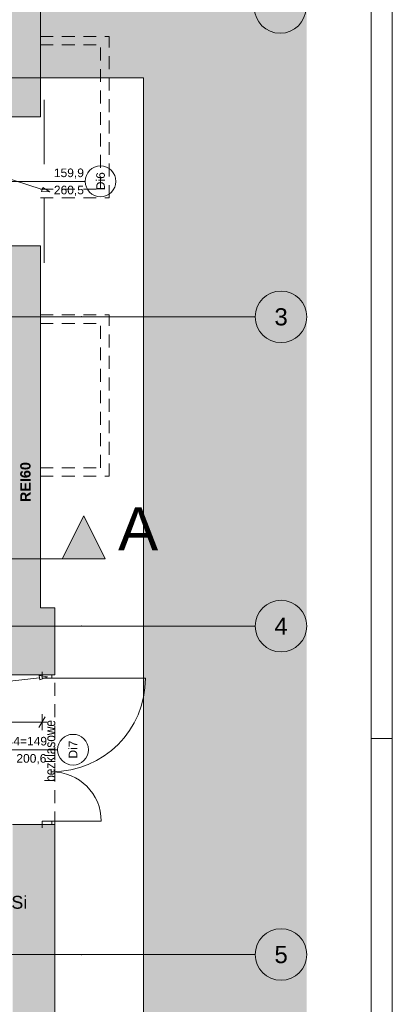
# Paper-space layout 'A-30 RZUT - PIĘTRO 0' of a CAD drawing. Header units: millimetres. Extents: x 0 to 800, y 0 to 700.
# Tile 25 of 26: x 713 to 800, y 235 to 464. Entities that reach past the tile are written whole.
import ezdxf
from ezdxf.xclip import XClip

# ---------------------------------------------------------------- set-up
doc = ezdxf.new("R2010")
doc.units = ezdxf.units.MM
doc.header["$MEASUREMENT"] = 0
doc.header["$XCLIPFRAME"] = 0
for name, pattern in [('ACAD_ISO03W100', [300, 120, -180]), ('DASHDOTX2', [1000, 500, -250, 0, -250]), ('Przer. długie kreski', [2.5, 1.5, -1]), ('PRZERYWANA_DU_A', [550, 350, -200])]:
    doc.linetypes.add(name, pattern=pattern)
for name, color, linetype, lineweight in [('A_Arkusz_Nr_pióra__1', 7, 'Continuous', 20), ('A_linie przekroju_Nr_pióra__1', 7, 'Continuous', 20), ('A_strefy_Nr_pióra__2', 8, 'Continuous', 13), ('A_wymiary_Nr_pióra__1', 7, 'Continuous', 20), ('A_wymiary_Nr_pióra__2', 8, 'Continuous', 13), ('A_ściany_Nr_pióra__1', 7, 'Continuous', 20), ('Drzwi Archicad_Nr_pióra__1', 7, 'Continuous', 20), ('Znaczniki drzwi Archicada_Nr_pióra__3', 252, 'Continuous', 13)]:
    doc.layers.add(name, color=color, linetype=linetype, lineweight=lineweight)
for name, color, linetype, lineweight, true_color in [('A_Arkusz_Nr_pióra__237', 7, 'Continuous', 5, 0x343434), ('A_opis ścian_Nr_pióra__19', 7, 'Continuous', 5, 0x191919), ('A_opis_Nr_pióra__255', 7, 'Continuous', 15, 0x242424), ('A_osie_Nr_pióra__16', 7, 'Continuous', 5, 0x0f0f0f), ('A_osie_Nr_pióra__76', 7, 'Continuous', 5, 0x2d2d2d), ('A_ppoż proj_Nr_pióra__8', 7, 'Continuous', 13, 0x4c4c4c), ('A_ppoż_Nr_pióra__8', 7, 'Continuous', 13, 0x4c4c4c), ('A_ściany_Nr_pióra__10', 7, 'Continuous', 13, 0x4b4b4b)]:
    doc.layers.add(name, color=color, linetype=linetype, lineweight=lineweight, true_color=true_color)
for name, color, linetype in [('A_linie przekroju', 7, 'Continuous'), ('A_strefy', 7, 'Continuous'), ('A_ściany', 7, 'Continuous')]:
    doc.layers.add(name, color=color, linetype=linetype)
doc.styles.add('STYL_AUTOMATYCZNY_1', font='arial.ttf')
doc.styles.add('STYL_AUTOMATYCZNY_2', font='ARIALN.TTF')
doc.styles.add('STYL_AUTOMATYCZNY_3', font='arial.ttf')

# ---------------------------------------------------------------- blocks, each defined once
blk = doc.blocks.new('Rysunek_2_2', base_point=(-3499.63, -495.02))
at = {"layer": 'A_linie przekroju', "linetype": 'Continuous', "lineweight": 0, "true_color": 0x000000}
blk.add_hatch(color=18, dxfattribs=at).paths.add_polyline_path([(733.19, 338.79), (728.19, 348.79), (723.19, 338.79)])
at = {"layer": 'A_strefy', "linetype": 'Continuous', "lineweight": 0, "true_color": 0x484848}
blk.add_hatch(color=251, dxfattribs=at).paths.add_polyline_path([(780.1, 680.75), (549.97, 680.75), (549.97, 450.75), (742.1, 450.75), (742.1, 123.13), (549.97, 123.13), (549.97, 110.55), (780.1, 110.55)])
at = {"layer": 'A_ściany', "linetype": 'Continuous', "lineweight": 0, "true_color": 0x000000}
for points in [[(708.06, 573.25), (708.06, 441.67), (718.1, 441.67), (718.1, 582.75)], [(708.06, 327.37), (718.1, 327.37), (718.1, 411.67), (708.06, 411.67)], [(703.84, 311.77), (718.48, 311.77), (721.48, 327.37), (703.84, 327.37)], [(721.48, 327.37), (718.48, 311.77), (721.48, 311.77)], [(718.48, 276.93), (711.64, 276.93), (711.64, 192.43), (721.48, 192.43), (721.48, 276.93)]]:
    blk.add_hatch(color=18, dxfattribs=at).paths.add_polyline_path(points)
at = {"layer": 'A_linie przekroju_Nr_pióra__1', "color": 7, "linetype": 'ACAD_ISO03W100', "lineweight": 20, "ltscale": 2}
blk.add_line((549.97, 338.79), (723.19, 338.79), dxfattribs=at)
at = {"layer": 'A_linie przekroju_Nr_pióra__1', "color": 7, "linetype": 'Continuous', "lineweight": 20, "ltscale": 2, "flags": 128}
blk.add_lwpolyline([(733.19, 338.79), (723.19, 338.79), (728.19, 348.79)], close=True, dxfattribs=at)
at = {"layer": 'A_opis_Nr_pióra__255', "color": 250, "linetype": 'Continuous', "lineweight": 15, "ltscale": 2, "true_color": 0x242424}
for p, q in [((718.51, 424.8), (707.02, 428.49)), ((718.36, 424.32), (718.67, 425.27)), ((720.29, 424.23), (718.36, 424.32)), ((720.29, 424.23), (718.67, 425.27)), ((717.91, 311.09), (702.13, 309.28)), ((717.97, 310.59), (717.85, 311.59)), ((719.76, 311.3), (717.85, 311.59)), ((719.76, 311.3), (717.97, 310.59))]:
    blk.add_line(p, q, dxfattribs=at)
at = {"layer": 'A_osie_Nr_pióra__16', "color": 250, "linetype": 'DASHDOTX2', "lineweight": 5, "ltscale": 2, "true_color": 0x0f0f0f}
for p, q in [((727.6, 395.13), (549.97, 395.13)), ((727.6, 395.13), (768.1, 395.13)), ((727.6, 323.13), (549.97, 323.13)), ((727.6, 323.13), (768.1, 323.13)), ((727.6, 246.67), (549.97, 246.67)), ((727.6, 246.67), (768.1, 246.67))]:
    blk.add_line(p, q, dxfattribs=at)
for p in [(727.6, 395.13), (727.6, 395.13), (727.6, 323.13), (727.6, 323.13), (727.6, 246.67), (727.6, 246.67)]:
    blk.add_point(p, dxfattribs=at)
at = {"layer": 'A_osie_Nr_pióra__76', "color": 250, "linetype": 'Continuous', "lineweight": 5, "ltscale": 2, "true_color": 0x2d2d2d}
for centre in [(773.9, 467.13), (774.1, 395.13), (774.1, 323.13), (774.1, 246.67)]:
    blk.add_circle(centre, 6, dxfattribs=at)
at = {"layer": 'A_strefy_Nr_pióra__2', "color": 8, "linetype": 'PRZERYWANA_DU_A', "lineweight": 13, "ltscale": 2, "flags": 128}
blk.add_lwpolyline([(549.97, 123.13), (742.1, 123.13), (742.1, 450.75), (549.97, 450.75)], dxfattribs=at)
at = {"layer": 'A_wymiary_Nr_pióra__1', "color": 7, "linetype": 'Continuous', "lineweight": 20, "ltscale": 2}
blk.add_line((717.76, 299.52), (719.2, 302.02), dxfattribs=at)
at = {"layer": 'A_wymiary_Nr_pióra__2', "color": 8, "linetype": 'Continuous', "lineweight": 13, "ltscale": 2}
for p, q in [((718.48, 298.89), (718.48, 302.64)), ((703.84, 300.77), (718.48, 300.77)), ((718.48, 300.77), (719.7, 300.77))]:
    blk.add_line(p, q, dxfattribs=at)
at = {"layer": 'A_ściany_Nr_pióra__1', "color": 7, "linetype": 'Continuous', "lineweight": 20, "ltscale": 2}
for p, q in [((718.1, 441.67), (708.06, 441.67)), ((718.1, 411.67), (708.06, 411.67)), ((718.48, 311.77), (718.48, 312.51)), ((718.48, 311.77), (720.78, 311.77)), ((720.78, 311.77), (721.48, 311.77)), ((721.48, 311.77), (721.48, 312.51)), ((718.48, 276.93), (718.48, 276.19)), ((718.48, 276.93), (720.78, 276.93)), ((720.78, 276.93), (721.48, 276.93)), ((721.48, 276.93), (721.48, 276.19))]:
    blk.add_line(p, q, dxfattribs=at)
at = {"layer": 'A_ściany_Nr_pióra__1', "color": 7, "linetype": 'Continuous', "lineweight": 20, "ltscale": 2, "flags": 128}
for points in [[(718.1, 441.67), (718.1, 582.75)], [(718.1, 327.37), (718.1, 411.67)], [(721.48, 327.37), (718.1, 327.37)], [(721.48, 311.77), (721.48, 327.37)], [(703.84, 311.77), (718.48, 311.77)], [(718.48, 276.93), (711.64, 276.93)], [(721.48, 276.93), (718.48, 276.93)], [(721.48, 192.43), (721.48, 276.93)]]:
    blk.add_lwpolyline(points, dxfattribs=at)
at = {"layer": 'A_ściany_Nr_pióra__10', "color": 251, "linetype": 'Przer. długie kreski', "lineweight": 13, "ltscale": 2, "true_color": 0x4b4b4b}
for p, q in [((718.1, 460.41), (734.1, 460.41)), ((734.1, 422.81), (734.1, 460.41)), ((718.1, 458.41), (732.1, 458.41)), ((732.1, 424.81), (732.1, 458.41)), ((718.1, 424.81), (732.1, 424.81)), ((718.1, 422.81), (734.1, 422.81)), ((718.1, 395.61), (734.1, 395.61)), ((734.1, 358.01), (734.1, 395.61)), ((718.1, 393.61), (732.1, 393.61)), ((732.1, 360.01), (732.1, 393.61)), ((718.1, 360.01), (732.1, 360.01)), ((718.1, 358.01), (734.1, 358.01)), ((721.48, 276.93), (721.48, 311.77))]:
    blk.add_line(p, q, dxfattribs=at)
at = {"layer": 'Drzwi Archicad_Nr_pióra__1', "color": 7, "linetype": 'Continuous', "lineweight": 20, "ltscale": 2}
for p, q in [((719, 445.67), (719, 430.67)), ((718.1, 441.67), (708.06, 441.67)), ((718.1, 441.67), (708.06, 441.67)), ((719, 407.67), (719, 422.67)), ((718.1, 411.67), (708.06, 411.67)), ((718.1, 411.67), (708.06, 411.67)), ((718.48, 311.77), (718.48, 312.51)), ((718.48, 311.77), (718.48, 312.51)), ((718.48, 310.97), (718.48, 311.77)), ((718.48, 311.77), (720.78, 311.77)), ((718.48, 311.77), (720.78, 311.77)), ((718.48, 311.77), (720.78, 311.77)), ((720.78, 311.77), (720.78, 310.97)), ((720.78, 311.77), (721.48, 311.77)), ((720.78, 311.77), (721.48, 311.77)), ((721.48, 311.77), (721.48, 312.51)), ((721.48, 311.77), (721.48, 312.51)), ((720.78, 310.97), (718.48, 310.97)), ((720.78, 310.97), (742.54, 310.97)), ((718.48, 276.93), (718.48, 277.73)), ((718.48, 277.73), (720.78, 277.73)), ((720.78, 277.73), (720.78, 276.93)), ((720.78, 277.73), (732.26, 277.73)), ((720.78, 276.93), (718.48, 276.93)), ((718.48, 276.93), (720.78, 276.93)), ((718.48, 276.93), (720.78, 276.93)), ((718.48, 276.93), (718.48, 276.19)), ((718.48, 276.93), (718.48, 276.19)), ((720.78, 276.93), (721.48, 276.93)), ((720.78, 276.93), (721.48, 276.93)), ((721.48, 276.93), (721.48, 276.19)), ((721.48, 276.93), (721.48, 276.19))]:
    blk.add_line(p, q, dxfattribs=at)
for centre, radius, start, end in [((720.78, 310.97), 21.76, 270, 0), ((720.78, 277.73), 11.48, 0, 90)]:
    blk.add_arc(centre, radius, start, end, dxfattribs=at)
at = {"layer": 'Znaczniki drzwi Archicada_Nr_pióra__3', "color": 252, "linetype": 'Continuous', "lineweight": 13, "ltscale": 2}
for p, q in [((728.52, 426.67), (709.35, 426.67)), ((722.12, 294.35), (706.48, 294.35))]:
    blk.add_line(p, q, dxfattribs=at)
for centre, start, end in [((732.1, 426.67), 90, 270), ((732.1, 426.67), 270, 90), ((725.7, 294.35), 90, 270), ((725.7, 294.35), 270, 90)]:
    blk.add_arc(centre, 3.58, start, end, dxfattribs=at)
at = {"layer": 'A_linie przekroju_Nr_pióra__1', "color": 7, "linetype": 'Continuous', "lineweight": 20, "insert": (736.19, 340.79), "char_height": 10, "attachment_point": 7, "style": 'STYL_AUTOMATYCZNY_1'}
blk.add_mtext('\\A1;{\\pql;\\pt0;\\fArial|b0|i0|c238|p0;\\W1.000000;A}', dxfattribs=at)
at = {"layer": 'A_opis ścian_Nr_pióra__19', "color": 250, "linetype": 'Continuous', "lineweight": 5, "true_color": 0x191919, "insert": (713.2, 260.33), "char_height": 3, "attachment_point": 2, "style": 'STYL_AUTOMATYCZNY_1'}
blk.add_mtext('\\A1;{\\pqc;\\fArial|b0|i0|c238|p0;\\W1.000000;Si}', dxfattribs=at)
at = {"layer": 'A_osie_Nr_pióra__76', "color": 250, "linetype": 'Continuous', "lineweight": 5, "true_color": 0x2d2d2d, "char_height": 4, "attachment_point": 1, "style": 'STYL_AUTOMATYCZNY_1'}
for s, insert in [('\\A1;{\\pql;\\pt0;\\fArial|b0|i0|c238|p0;\\W1.000000;3}', (772.57, 397.13)), ('\\A1;{\\pql;\\pt0;\\fArial|b0|i0|c238|p0;\\W1.000000;4}', (772.57, 325.13)), ('\\A1;{\\pql;\\pt0;\\fArial|b0|i0|c238|p0;\\W1.000000;5}', (772.57, 248.67))]:
    blk.add_mtext(s, dxfattribs=dict(at, insert=insert))
at = {"layer": 'A_ppoż proj_Nr_pióra__8', "color": 251, "linetype": 'Continuous', "lineweight": 13, "true_color": 0x4c4c4c, "insert": (714.63, 356.65), "char_height": 2.4, "attachment_point": 5, "rotation": 90, "style": 'STYL_AUTOMATYCZNY_3'}
blk.add_mtext('\\A1;{\\pqc;\\fArial|b1|i0|c238|p0;\\W1.000000;REI60}', dxfattribs=at)
at = {"layer": 'A_ppoż_Nr_pióra__8', "color": 251, "linetype": 'Continuous', "lineweight": 13, "true_color": 0x4c4c4c, "insert": (720.39, 294.07), "char_height": 2.4, "attachment_point": 5, "rotation": 90, "style": 'STYL_AUTOMATYCZNY_2'}
blk.add_mtext('\\A1;{\\pqc;\\fArial Narrow|b0|i0|c238|p0;\\W1.000000;bezklasowe}', dxfattribs=at)
at = {"layer": 'Znaczniki drzwi Archicada_Nr_pióra__3', "color": 252, "linetype": 'Continuous', "lineweight": 13, "char_height": 2, "attachment_point": 7, "style": 'STYL_AUTOMATYCZNY_1'}
for s, insert in [('\\A1;{\\pql;\\pt2;\\fArial|b0|i0|c238|p0;\\W1.000000;159,9}', (721.24, 427.28)), ('\\A1;{\\pql;\\pt2;\\fArial|b0|i0|c238|p0;\\W1.000000;260,5}', (721.24, 423.28)), ('\\A1;{\\pql;\\pt2;\\fArial|b0|i0|c238|p0;\\W1.000000;105+44=149}', (703.96, 295.32)), ('\\A1;{\\pql;\\pt2;\\fArial|b0|i0|c238|p0;\\W1.000000;200,6}', (712.51, 290.96))]:
    blk.add_mtext(s, dxfattribs=dict(at, insert=insert))
at = {"layer": 'Znaczniki drzwi Archicada_Nr_pióra__3', "color": 252, "linetype": 'Continuous', "lineweight": 13, "char_height": 2, "attachment_point": 7, "rotation": 90, "style": 'STYL_AUTOMATYCZNY_1'}
for s, insert in [('\\A1;{\\pql;\\pt2;\\fArial|b0|i0|c238|p0;\\W1.000000;Di6}', (733.13, 424.61)), ('\\A1;{\\pql;\\pt2;\\fArial|b0|i0|c238|p0;\\W1.000000;Di7}', (726.7, 292.29))]:
    blk.add_mtext(s, dxfattribs=dict(at, insert=insert))

psp = doc.layouts.new('A-30 RZUT - PIĘTRO 0')

# ---------------------------------------------------------------- linework, layer by layer
at = {"layer": 'A_Arkusz_Nr_pióra__1', "color": 7, "linetype": 'Continuous', "lineweight": 20}
psp.add_line((795.1, 695.1), (795.1, 4.9), dxfattribs=at)
at = {"layer": 'A_Arkusz_Nr_pióra__1', "color": 7, "linetype": 'Continuous', "lineweight": 20, "flags": 128}
psp.add_lwpolyline([(0, 700), (800, 700), (800, 0), (0, 0)], close=True, dxfattribs=at)
at = {"layer": 'A_Arkusz_Nr_pióra__237', "color": 250, "linetype": 'Continuous', "lineweight": 5, "true_color": 0x343434}
psp.add_line((795.1, 297), (800, 297), dxfattribs=at)

# ---------------------------------------------------------------- block references
at = {"color": 37, "linetype": 'Continuous', "lineweight": 5, "true_color": 0x656532}
ref = psp.add_blockref('Rysunek_2_2', (-3499.63, -495.02), dxfattribs=at)
XClip(ref).set_block_clipping_path([(549.9695795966, 110.5468323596), (780.1, 680.7487186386)])

doc.saveas('drawing.dxf')
